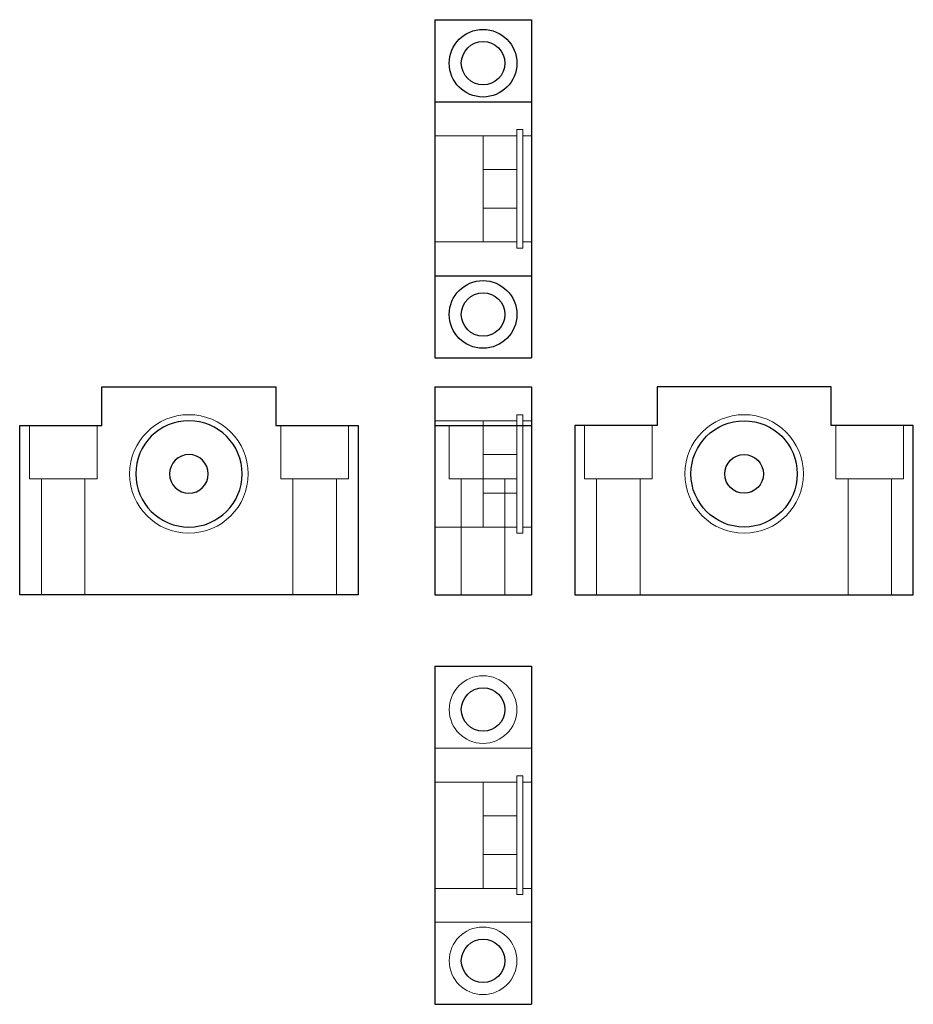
# Model space of a CAD drawing. Header units: millimetres. Extents: x 4698 to 4882, y 6781 to 6984.
import ezdxf
from ezdxf.lldxf.tags import DXFTag

# ---------------------------------------------------------------- set-up
doc = ezdxf.new("R2010")
doc.units = ezdxf.units.MM
doc.layers.add('1', color=7, linetype='CONTINUOUS', true_color=0xffffff)
tags = doc.linetypes.add('DASHED', pattern=[25.72, 12.86, -12.86]).pattern_tags.tags
tags[6:7] = [DXFTag(74, 4), DXFTag(75, 0), DXFTag(340, '0'), DXFTag(46, 0.0), DXFTag(50, 0.0), DXFTag(44, 0.0), DXFTag(45, 0.0)]
tags[4:5] = [DXFTag(74, 4), DXFTag(75, 0), DXFTag(340, '0'), DXFTag(46, 0.0), DXFTag(50, 0.0), DXFTag(44, 0.0), DXFTag(45, 0.0)]

msp = doc.modelspace()

# ---------------------------------------------------------------- linework, layer by layer
at = {"layer": '1', "color": 7, "linetype": 'Continuous'}
for p, q in [((4783.45, 6984.4), (4783.45, 6967.4)), ((4783.45, 6984.4), (4803.45, 6984.4)), ((4803.45, 6984.4), (4803.45, 6967.4)), ((4783.45, 6967.4), (4783.45, 6931.4)), ((4783.45, 6967.4), (4803.45, 6967.4)), ((4803.45, 6967.4), (4803.45, 6931.4)), ((4783.45, 6931.4), (4803.45, 6931.4)), ((4783.45, 6931.4), (4783.45, 6914.4)), ((4803.45, 6931.4), (4803.45, 6914.4)), ((4783.45, 6914.4), (4803.45, 6914.4)), ((4714.6, 6908.4), (4750.6, 6908.4)), ((4714.6, 6900.4), (4714.6, 6908.4)), ((4750.6, 6908.4), (4750.6, 6900.4)), ((4783.45, 6908.4), (4803.45, 6908.4)), ((4783.45, 6908.4), (4783.45, 6900.4)), ((4803.45, 6908.4), (4803.45, 6900.4)), ((4829.45, 6908.4), (4829.45, 6900.4)), ((4865.45, 6908.4), (4829.45, 6908.4)), ((4865.45, 6900.4), (4865.45, 6908.4)), ((4697.6, 6900.4), (4714.6, 6900.4)), ((4697.6, 6865.4), (4697.6, 6900.4)), ((4750.6, 6900.4), (4767.6, 6900.4)), ((4767.6, 6900.4), (4767.6, 6865.4)), ((4783.45, 6900.4), (4783.45, 6865.4)), ((4783.45, 6900.4), (4803.45, 6900.4)), ((4803.45, 6900.4), (4803.45, 6865.4)), ((4812.45, 6900.4), (4812.45, 6865.4)), ((4829.45, 6900.4), (4812.45, 6900.4)), ((4882.45, 6900.4), (4865.45, 6900.4)), ((4882.45, 6865.4), (4882.45, 6900.4)), ((4767.6, 6865.4), (4697.6, 6865.4)), ((4783.45, 6865.4), (4803.45, 6865.4)), ((4812.45, 6865.4), (4882.45, 6865.4)), ((4783.45, 6850.63), (4803.45, 6850.63)), ((4783.45, 6850.63), (4783.45, 6780.63)), ((4803.45, 6850.63), (4803.45, 6780.63)), ((4783.45, 6780.63), (4803.45, 6780.63))]:
    msp.add_line(p, q, dxfattribs=at)
at = {"layer": '1', "color": 8, "linetype": 'DASHED', "lineweight": 5}
for p, q in [((4801.65, 6961.66), (4800.45, 6961.66)), ((4800.45, 6961.66), (4800.45, 6949.4)), ((4801.65, 6961.66), (4801.65, 6949.4)), ((4793.45, 6960.4), (4783.45, 6960.4)), ((4800.45, 6960.4), (4793.45, 6960.4)), ((4793.45, 6960.4), (4793.45, 6938.4)), ((4803.45, 6960.4), (4801.65, 6960.4)), ((4800.45, 6953.4), (4793.45, 6953.4)), ((4800.45, 6949.4), (4800.45, 6937.14)), ((4801.65, 6949.4), (4801.65, 6937.14)), ((4793.45, 6945.4), (4800.45, 6945.4)), ((4783.45, 6938.4), (4793.45, 6938.4)), ((4793.45, 6938.4), (4800.45, 6938.4)), ((4801.65, 6938.4), (4803.45, 6938.4)), ((4800.45, 6937.14), (4801.65, 6937.14)), ((4801.65, 6902.66), (4800.45, 6902.66)), ((4800.45, 6902.66), (4800.45, 6900.4)), ((4801.65, 6902.66), (4801.65, 6878.15)), ((4699.6, 6900.4), (4699.6, 6889.4)), ((4713.6, 6889.4), (4713.6, 6900.4)), ((4751.6, 6900.4), (4751.6, 6889.4)), ((4765.6, 6889.4), (4765.6, 6900.4)), ((4793.45, 6901.4), (4783.45, 6901.4)), ((4786.45, 6900.4), (4786.45, 6889.4)), ((4800.45, 6901.4), (4793.45, 6901.4)), ((4793.45, 6879.4), (4793.45, 6901.4)), ((4800.45, 6889.4), (4800.45, 6900.4)), ((4803.45, 6901.4), (4801.65, 6901.4)), ((4814.45, 6900.4), (4814.45, 6889.4)), ((4828.45, 6889.4), (4828.45, 6900.4)), ((4866.45, 6900.4), (4866.45, 6889.4)), ((4880.45, 6889.4), (4880.45, 6900.4)), ((4800.45, 6894.4), (4793.45, 6894.4)), ((4699.6, 6889.4), (4713.6, 6889.4)), ((4702.1, 6889.4), (4702.1, 6865.4)), ((4711.1, 6865.4), (4711.1, 6889.4)), ((4751.6, 6889.4), (4765.6, 6889.4)), ((4754.1, 6889.4), (4754.1, 6865.4)), ((4763.1, 6865.4), (4763.1, 6889.4)), ((4800.45, 6889.4), (4786.45, 6889.4)), ((4788.95, 6889.4), (4788.95, 6865.4)), ((4797.95, 6865.4), (4797.95, 6889.4)), ((4800.45, 6889.4), (4800.45, 6878.15)), ((4821.45, 6889.4), (4814.45, 6889.4)), ((4816.95, 6889.4), (4816.95, 6865.4)), ((4828.45, 6889.4), (4821.45, 6889.4)), ((4825.95, 6865.4), (4825.95, 6889.4)), ((4873.45, 6889.4), (4866.45, 6889.4)), ((4868.95, 6889.4), (4868.95, 6865.4)), ((4880.45, 6889.4), (4873.45, 6889.4)), ((4877.95, 6865.4), (4877.95, 6889.4)), ((4793.45, 6886.4), (4800.45, 6886.4)), ((4783.45, 6879.4), (4793.45, 6879.4)), ((4793.45, 6879.4), (4800.45, 6879.4)), ((4801.65, 6879.4), (4803.45, 6879.4)), ((4800.45, 6878.15), (4801.65, 6878.15)), ((4783.45, 6833.63), (4803.45, 6833.63)), ((4793.45, 6826.63), (4783.45, 6826.63)), ((4800.45, 6826.63), (4793.45, 6826.63)), ((4793.45, 6815.63), (4793.45, 6826.63)), ((4801.65, 6827.89), (4800.45, 6827.89)), ((4800.45, 6803.37), (4800.45, 6827.89)), ((4801.65, 6803.37), (4801.65, 6827.89)), ((4803.45, 6826.63), (4801.65, 6826.63)), ((4800.45, 6819.63), (4793.45, 6819.63)), ((4793.45, 6804.63), (4793.45, 6815.63)), ((4793.45, 6811.63), (4800.45, 6811.63)), ((4783.45, 6804.63), (4793.45, 6804.63)), ((4793.45, 6804.63), (4800.45, 6804.63)), ((4801.65, 6804.63), (4803.45, 6804.63)), ((4800.45, 6803.37), (4801.65, 6803.37)), ((4783.45, 6797.63), (4803.45, 6797.63))]:
    msp.add_line(p, q, dxfattribs=at)
at = {"layer": '1', "color": 7, "linetype": 'Continuous'}
for centre, radius in [((4793.45, 6975.4), 7), ((4793.45, 6975.4), 4.5), ((4793.45, 6923.4), 7), ((4793.45, 6923.4), 4.5), ((4847.45, 6890.4), 11), ((4847.45, 6890.4), 4), ((4793.45, 6841.63), 4.5), ((4793.45, 6789.63), 4.5)]:
    msp.add_circle(centre, radius, dxfattribs=at)
at = {"layer": '1', "color": 8, "linetype": 'DASHED', "lineweight": 5}
msp.add_circle((4732.6, 6890.4), 12.26, dxfattribs=at)
at = {"layer": '1', "color": 8, "linetype": 'DASHED', "lineweight": 5, "extrusion": (0, 0, -1)}
for centre, radius in [((-4847.45, 6890.4), 12.26), ((-4793.45, 6841.63), 7), ((-4793.45, 6789.63), 7)]:
    msp.add_circle(centre, radius, dxfattribs=at)
at = {"layer": '1', "color": 7, "linetype": 'Continuous', "extrusion": (0, 0, -1)}
for radius in [11, 4]:
    msp.add_circle((-4732.6, 6890.4), radius, dxfattribs=at)

doc.saveas('drawing.dxf')
